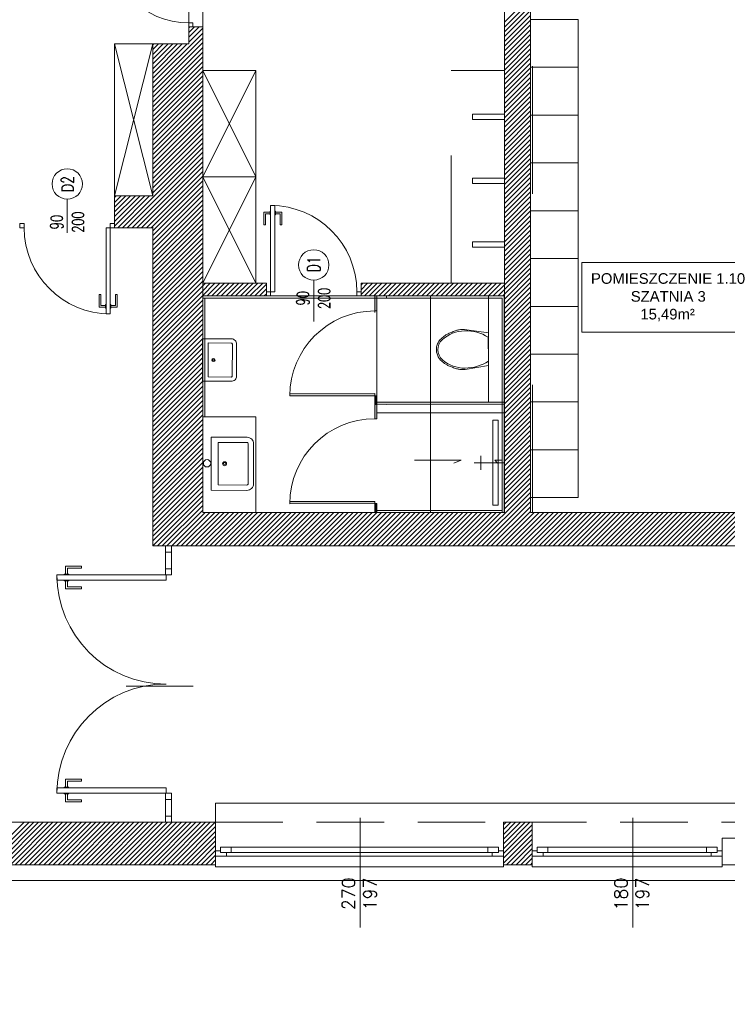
# Model space of a CAD drawing. Header units: millimetres. Extents: x -20020 to 55682, y 3351 to 17623.
# Tile 13 of 49: x -5001 to -4335, y 10979 to 11905. Entities that reach past the tile are written whole.
import ezdxf

# ---------------------------------------------------------------- set-up
doc = ezdxf.new("R2010")
doc.units = ezdxf.units.MM
doc.linetypes.add('ACAD_ISO03W100', pattern=[30, 12, -18])
doc.linetypes.add('HIDDEN', pattern=[9.525, 6.35, -3.175])
doc.layers.get('0').update_dxf_attribs({"color": 252, "lineweight": 9})
for name, color, linetype, lineweight in [('ARANŻACJA', 252, 'Continuous', 9), ('ETYKIETY POMIESZCZEŃ', 252, 'Continuous', 9), ('OKNA', 252, 'Continuous', 9), ('OPISY', 252, 'Continuous', 9), ('PODCIĄG', 252, 'HIDDEN', 9), ('RZUT DACHU', 252, 'Continuous', 9), ('srednia', 252, 'Continuous', 9), ('ŚCIANY KONSTRUKCYJNE', 252, 'Continuous', 9), ('ŚCIANY WYPEŁNIENIE', 252, 'Continuous', 9)]:
    doc.layers.add(name, color=color, linetype=linetype, lineweight=lineweight)
doc.styles.add('MED_ARIAL_Tabela', font='arial.ttf')
doc.styles.get("Standard").update_dxf_attribs({"font": 'romans.shx', "width": 0.7})

msp = doc.modelspace()

# ---------------------------------------------------------------- hatches: boundary and pattern name
at = {"layer": 'srednia'}
h = msp.add_hatch(color=256, dxfattribs=at)
h.dxf.hatch_style = 1
h.paths.add_polyline_path([(-4666.89, 11631.26), (-4664.88, 11631.25), (-4664.87, 11645.44), (-4666.88, 11645.44)])
h = msp.add_hatch(color=256, dxfattribs=at)
h.dxf.hatch_style = 1
h.paths.add_polyline_path([(-4666.84, 11551.34), (-4746.81, 11551.29), (-4746.81, 11553.32), (-4666.84, 11553.37)])
h = msp.add_hatch(color=256, dxfattribs=at)
h.dxf.hatch_style = 1
h.paths.add_polyline_path([(-4666.89, 11543.04), (-4664.88, 11543.04), (-4664.88, 11551.35), (-4666.89, 11551.35)])
h = msp.add_hatch(color=256, dxfattribs=at)
h.dxf.hatch_style = 1
h.paths.add_polyline_path([(-4666.89, 11529.76), (-4664.88, 11529.76), (-4664.87, 11543.44), (-4666.88, 11543.44)])
h = msp.add_hatch(color=256, dxfattribs=at)
h.dxf.hatch_style = 1
h.paths.add_polyline_path([(-4544.84, 11545.38), (-4544.84, 11543.37), (-4664.87, 11543.29), (-4664.87, 11545.3)])
h = msp.add_hatch(color=256, dxfattribs=at)
h.dxf.hatch_style = 1
h.paths.add_polyline_path([(-4666.84, 11449.85), (-4746.81, 11449.8), (-4746.81, 11451.82), (-4666.84, 11451.88)])
h = msp.add_hatch(color=256, dxfattribs=at)
h.dxf.hatch_style = 1
h.paths.add_polyline_path([(-4666.89, 11441.55), (-4664.88, 11441.55), (-4664.88, 11449.85), (-4666.89, 11449.85)])

# ---------------------------------------------------------------- linework, layer by layer
for p, q in [((-4956.29, 11736.43), (-4956.29, 11704.75)), ((-4765.33, 11724.03), (-4771.27, 11724.03)), ((-4771.27, 11724.03), (-4771.27, 11712.17)), ((-4765.33, 11722.55), (-4769.78, 11722.55)), ((-4769.78, 11722.55), (-4769.78, 11712.17)), ((-4764.84, 11725.02), (-4765.33, 11725.02)), ((-4765.33, 11725.02), (-4765.33, 11721.56)), ((-4760.88, 11725.02), (-4760.39, 11725.02)), ((-4760.39, 11725.02), (-4760.39, 11721.56)), ((-4760.39, 11724.03), (-4754.46, 11724.03)), ((-4760.39, 11722.55), (-4755.94, 11722.55)), ((-4755.94, 11722.55), (-4755.94, 11712.17)), ((-4754.46, 11724.03), (-4754.46, 11712.17)), ((-4764.84, 11721.56), (-4765.33, 11721.56)), ((-4760.88, 11721.56), (-4760.39, 11721.56)), ((-4769.78, 11712.17), (-4771.27, 11712.17)), ((-4755.94, 11712.17), (-4754.46, 11712.17)), ((-4724.29, 11622.44), (-4724.29, 11654.12)), ((-4924.65, 11646.7), (-4926.13, 11646.7)), ((-4926.13, 11634.84), (-4926.13, 11646.7)), ((-4924.65, 11636.32), (-4924.65, 11646.7)), ((-4910.81, 11646.7), (-4909.32, 11646.7)), ((-4910.81, 11636.32), (-4910.81, 11646.7)), ((-4909.32, 11634.84), (-4909.32, 11646.7)), ((-4920.2, 11634.84), (-4926.13, 11634.84)), ((-4920.2, 11636.32), (-4924.65, 11636.32)), ((-4919.71, 11637.31), (-4920.2, 11637.31)), ((-4920.2, 11633.85), (-4920.2, 11637.31)), ((-4919.71, 11633.85), (-4920.2, 11633.85)), ((-4915.75, 11637.31), (-4915.26, 11637.31)), ((-4915.75, 11633.85), (-4915.26, 11633.85)), ((-4915.26, 11633.85), (-4915.26, 11637.31)), ((-4915.26, 11636.32), (-4910.81, 11636.32)), ((-4915.26, 11634.84), (-4909.32, 11634.84)), ((-4863.79, 11410.05), (-4858.29, 11410.05)), ((-4863.79, 11404.28), (-4863.79, 11410.05)), ((-4858.29, 11410.05), (-4858.29, 11404.28)), ((-4858.29, 11404.28), (-4863.79, 11404.28)), ((-4958, 11383.48), (-4958, 11391)), ((-4958, 11391), (-4942.96, 11391)), ((-4956.12, 11383.48), (-4956.12, 11389.12)), ((-4956.12, 11389.12), (-4942.96, 11389.12)), ((-4942.96, 11389.12), (-4942.96, 11391)), ((-4966.08, 11377.84), (-4966.08, 11382.85)), ((-4966.08, 11382.85), (-4863.31, 11382.85)), ((-4959.25, 11382.85), (-4959.25, 11383.48)), ((-4959.25, 11383.48), (-4954.86, 11383.48)), ((-4954.86, 11382.85), (-4954.86, 11383.48)), ((-4863.79, 11388.62), (-4858.29, 11388.62)), ((-4863.79, 11382.85), (-4863.79, 11388.62)), ((-4858.29, 11382.85), (-4863.79, 11382.85)), ((-4863.31, 11382.85), (-4863.31, 11377.84)), ((-4858.29, 11388.62), (-4858.29, 11382.85)), ((-4863.31, 11377.84), (-4966.08, 11377.84)), ((-4959.25, 11377.83), (-4959.25, 11377.21)), ((-4959.25, 11377.21), (-4954.86, 11377.21)), ((-4958, 11377.21), (-4958, 11369.69)), ((-4956.12, 11377.21), (-4956.12, 11371.57)), ((-4956.12, 11371.57), (-4942.96, 11371.57)), ((-4954.86, 11377.83), (-4954.86, 11377.21)), ((-4942.96, 11371.57), (-4942.96, 11369.69)), ((-4958, 11369.69), (-4942.96, 11369.69)), ((-4837.74, 11278.05), (-4900.87, 11278.05)), ((-4958, 11182.88), (-4958, 11190.4)), ((-4958, 11190.4), (-4942.96, 11190.4)), ((-4956.12, 11182.88), (-4956.12, 11188.52)), ((-4956.12, 11188.52), (-4942.96, 11188.52)), ((-4942.96, 11188.52), (-4942.96, 11190.4)), ((-4863.31, 11182.25), (-4966.08, 11182.25)), ((-4966.08, 11182.25), (-4966.08, 11177.24)), ((-4966.08, 11177.24), (-4863.31, 11177.24)), ((-4959.25, 11182.26), (-4959.25, 11182.88)), ((-4959.25, 11182.88), (-4954.86, 11182.88)), ((-4959.25, 11177.24), (-4959.25, 11176.61)), ((-4959.25, 11176.61), (-4954.86, 11176.61)), ((-4958, 11176.61), (-4958, 11169.09)), ((-4956.12, 11176.61), (-4956.12, 11170.97)), ((-4863.79, 11177.24), (-4858.29, 11177.24)), ((-4863.79, 11171.47), (-4863.79, 11177.24)), ((-4863.31, 11177.24), (-4863.31, 11182.25)), ((-4858.29, 11177.24), (-4858.29, 11171.47)), ((-4958, 11169.09), (-4942.96, 11169.09)), ((-4956.12, 11170.97), (-4942.96, 11170.97)), ((-4942.96, 11170.97), (-4942.96, 11169.09)), ((-4858.29, 11171.47), (-4863.79, 11171.47)), ((-4863.79, 11155.81), (-4858.29, 11155.81)), ((-4863.79, 11150.05), (-4863.79, 11155.81)), ((-4858.29, 11150.05), (-4863.79, 11150.05)), ((-4858.29, 11155.81), (-4858.29, 11150.05))]:
    msp.add_line(p, q)
for points in [[(-4841.79, 11898.55), (-4838.02, 11898.55), (-4838.02, 11902.32), (-4841.79, 11902.32)], [(-4764.84, 11649.32), (-4760.88, 11649.32), (-4760.88, 11730.41), (-4764.84, 11730.41)], [(-5000.79, 11709.55), (-5000.79, 11713.5), (-4996.84, 11713.5), (-4996.84, 11709.55)], [(-4911.79, 11709.55), (-4911.79, 11713.5), (-4915.75, 11713.5), (-4915.75, 11709.55)], [(-4915.75, 11709.55), (-4919.71, 11709.55), (-4919.71, 11628.46), (-4915.75, 11628.46)], [(-4768.79, 11649.32), (-4768.79, 11645.37), (-4764.84, 11645.37), (-4764.84, 11649.32)], [(-4679.79, 11649.32), (-4679.79, 11645.37), (-4683.75, 11645.37), (-4683.75, 11649.32)], [(-4559.71, 11584.07), (-4560.04, 11606.49)]]:
    msp.add_lwpolyline(points, close=True)
for points in [[(-4559.88, 11610.73), (-4582.38, 11613.9, 0.030758), (-4587.35, 11613.53, 0.049555), (-4590.36, 11612.8, 0.011983), (-4594.13, 11611.38, 0.011983), (-4597.83, 11609.78, 0.049552), (-4600.5, 11608.21, 0.030757), (-4604.34, 11605.04, 0.035278), (-4605.99, 11603.3, 0.055317), (-4606.83, 11602.02, 0.015269), (-4607.66, 11600.25, 0.015268), (-4608.38, 11598.44, 0.055313), (-4608.74, 11596.95, 0.035277), (-4608.88, 11594.56, 0.035277), (-4608.67, 11592.17, 0.055313), (-4608.27, 11590.7, 0.015268), (-4607.5, 11588.9, 0.015269), (-4606.61, 11587.16, 0.055317), (-4605.74, 11585.9, 0.035278), (-4604.04, 11584.22, 0.030757), (-4600.1, 11581.16, 0.049552), (-4597.39, 11579.67, 0.011983), (-4593.64, 11578.18, 0.011983), (-4589.83, 11576.87, 0.049555), (-4586.8, 11576.24, 0.030758), (-4581.82, 11576)], [(-4582.35, 11612.48, -0.148054), (-4560.04, 11606.49, 0.148054), (-4582.35, 11612.48, 0.186661), (-4603.38, 11603.99, 0.215016), (-4607.46, 11594.58, 0.215016), (-4603.1, 11585.29, -0.215016), (-4607.46, 11594.58, 0.215016), (-4603.1, 11585.29, 0.186661), (-4581.83, 11577.42, 0.148054), (-4559.71, 11584.07, -0.148054), (-4581.83, 11577.42)], [(-4557.57, 11605.89, 0.272823), (-4557.57, 11605.89, 0.272823), (-4557.57, 11605.89, 0.124305), (-4557.57, 11605.89)]]:
    msp.add_lwpolyline(points, format="xyb")
msp.add_lwpolyline([(-4581.82, 11576), (-4559.86, 11579.76)])
for centre, radius in [((-4818.71, 11585.05), 1.5), ((-4818.71, 11585.05), 0.9), ((-4808.14, 11487.4), 1.88), ((-4808.14, 11487.4), 1.12)]:
    msp.add_circle(centre, radius)
at = {"linetype": 'Continuous', "ltscale": 50}
for centre, radius, start, end in [((-4841.79, 11979.77), 77.47, 180, 270), ((-4764.84, 11649.32), 81.11, 0, 90), ((-4915.75, 11709.55), 81.11, 180, 270), ((-4863.31, 11382.85), 102.8, 180, 270), ((-4863.31, 11177.24), 102.8, 90, 180)]:
    msp.add_arc(centre, radius, start, end, dxfattribs=at)
at = {"layer": 'ARANŻACJA'}
for p, q in [((-4574.79, 11811.3), (-4574.79, 11816.3)), ((-4574.79, 11816.3), (-4544.79, 11816.3)), ((-4544.79, 11811.3), (-4574.79, 11811.3)), ((-4574.79, 11751.3), (-4574.79, 11756.3)), ((-4574.79, 11756.3), (-4544.79, 11756.3)), ((-4544.79, 11751.3), (-4574.79, 11751.3)), ((-4574.79, 11691.3), (-4574.79, 11696.3)), ((-4574.79, 11696.3), (-4544.79, 11696.3)), ((-4544.79, 11691.3), (-4574.79, 11691.3)), ((-4828.79, 11643.37), (-4546.8, 11643.37)), ((-4679.79, 11645.37), (-4544.79, 11645.37)), ((-4614.35, 11441.37), (-4614.35, 11645.37)), ((-4546.8, 11643.37), (-4546.91, 11441.37)), ((-4546.79, 11645.37), (-4546.79, 11645.37)), ((-4544.91, 11551.36), (-4544.91, 11645.37)), ((-4544.79, 11645.37), (-4544.91, 11441.37)), ((-4544.91, 11643.37), (-4544.79, 11643.37)), ((-4666.89, 11629.74), (-4666.89, 11631.76)), ((-4746.81, 11451.82), (-4666.84, 11451.88)), ((-4746.81, 11449.8), (-4746.81, 11451.82)), ((-4666.84, 11449.85), (-4746.81, 11449.8)), ((-4666.84, 11451.88), (-4666.84, 11449.85))]:
    msp.add_line(p, q, dxfattribs=at)
at = {"layer": 'ARANŻACJA', "linetype": 'ACAD_ISO03W100', "ltscale": 10}
for points in [[(-4520.29, 11441.55), (-4518.29, 11441.55), (-4518.29, 12007.55)], [(-4544.79, 11657.37), (-4594.79, 11657.37), (-4594.79, 11857.37), (-4544.79, 11857.37)]]:
    msp.add_lwpolyline(points, dxfattribs=at)
at = {"layer": 'ARANŻACJA', "ltscale": 10}
for points in [[(-4475.29, 11860.55), (-4475.29, 11905.55), (-4520.29, 11905.55), (-4520.29, 11860.55)], [(-4778.79, 11757.37), (-4778.79, 11857.37), (-4828.79, 11857.37), (-4828.79, 11757.37)], [(-4475.29, 11815.55), (-4475.29, 11860.55), (-4520.29, 11860.55), (-4520.29, 11815.55)], [(-4475.29, 11770.55), (-4475.29, 11815.55), (-4520.29, 11815.55), (-4520.29, 11770.55)], [(-4475.29, 11725.55), (-4475.29, 11770.55), (-4520.29, 11770.55), (-4520.29, 11725.55)], [(-4778.79, 11657.37), (-4778.79, 11757.37), (-4828.79, 11757.37), (-4828.79, 11657.37)], [(-4475.29, 11680.55), (-4475.29, 11725.55), (-4520.29, 11725.55), (-4520.29, 11680.55)], [(-4475.29, 11635.55), (-4475.29, 11680.55), (-4520.29, 11680.55), (-4520.29, 11635.55)], [(-4475.29, 11590.55), (-4475.29, 11635.55), (-4520.29, 11635.55), (-4520.29, 11590.55)], [(-4475.29, 11545.55), (-4475.29, 11590.55), (-4520.29, 11590.55), (-4520.29, 11545.55)], [(-4666.84, 11551.34), (-4746.81, 11551.29), (-4746.81, 11553.32), (-4666.84, 11553.37)], [(-4475.29, 11500.55), (-4475.29, 11545.55), (-4520.29, 11545.55), (-4520.29, 11500.55)], [(-4550.62, 11528.38), (-4555.62, 11528.38), (-4555.62, 11448.37), (-4550.62, 11448.37)], [(-4475.29, 11455.55), (-4475.29, 11500.55), (-4520.29, 11500.55), (-4520.29, 11455.55)]]:
    msp.add_lwpolyline(points, close=True, dxfattribs=at)
for points in [[(-4911.79, 11739.55), (-4911.79, 11882.55), (-4875.79, 11882.55)], [(-4911.79, 11882.55), (-4875.79, 11739.55)], [(-4911.79, 11739.55), (-4875.79, 11882.55)], [(-4828.79, 11757.37), (-4778.79, 11857.37)], [(-4778.79, 11757.37), (-4828.79, 11857.37)], [(-4828.79, 11657.37), (-4778.79, 11757.37)], [(-4778.79, 11657.37), (-4828.79, 11757.37)], [(-4544.91, 11551.36), (-4544.79, 11645.37)], [(-4828.79, 11441.55), (-4778.79, 11441.55), (-4778.79, 11531.55), (-4828.79, 11531.55)], [(-4567.13, 11495), (-4567.13, 11481.75)], [(-4629.58, 11490.76), (-4585.5, 11490.76), (-4592.52, 11488.08)], [(-4544.85, 11488.37), (-4573.28, 11488.37)], [(-4546.77, 11490.76), (-4553.93, 11490.76), (-4551.27, 11487.82)], [(-4816.79, 11123.05), (-4816.79, 11168.05), (-3347.79, 11168.05), (-3347.79, 11150.05)]]:
    msp.add_lwpolyline(points, dxfattribs=at)
for points in [[(-4828.88, 11605.06), (-4828.93, 11565.06), (-4801.93, 11565.03, 0.414214), (-4796.93, 11570.02), (-4796.89, 11600.02, 0.414214), (-4801.88, 11605.03)], [(-4823.61, 11601.06), (-4823.66, 11569.06), (-4801.93, 11569.03, 0.414214), (-4800.93, 11570.03), (-4800.89, 11600.03, 0.414214), (-4801.88, 11601.03)], [(-4820.86, 11512.42), (-4820.92, 11462.42), (-4787.17, 11462.37, 0.414214), (-4780.91, 11468.62), (-4780.86, 11506.12, 0.414214), (-4787.11, 11512.37)], [(-4814.27, 11507.41), (-4814.33, 11467.41), (-4787.17, 11467.37, 0.414214), (-4785.91, 11468.62), (-4785.86, 11506.12, 0.414214), (-4787.11, 11507.37)]]:
    msp.add_lwpolyline(points, format="xyb", close=True, dxfattribs=at)
at = {"layer": 'ARANŻACJA'}
msp.add_circle((-4824.73, 11487.83), 3.44, dxfattribs=at)
at = {"layer": 'ETYKIETY POMIESZCZEŃ'}
for p, q in [((-4471.86, 11676.97), (-4471.86, 11611.2)), ((-4309.31, 11676.97), (-4471.86, 11676.97)), ((-4471.86, 11611.2), (-4309.31, 11611.2))]:
    msp.add_line(p, q, dxfattribs=at)
at = {"layer": 'OKNA'}
for p, q in [((-4863.79, 11382.85), (-4863.79, 11410.05)), ((-4863.79, 11410.05), (-4858.29, 11410.05)), ((-4858.29, 11410.05), (-4858.29, 11382.85)), ((-4863.79, 11280.04), (-4863.79, 11280.05)), ((-4863.79, 11150.05), (-4863.79, 11175.24)), ((-4858.29, 11175.24), (-4858.29, 11150.05)), ((-4858.29, 11150.05), (-4863.79, 11150.05)), ((-4680.46, 11051.04), (-4680.46, 11154.21)), ((-4424.08, 11051.04), (-4424.08, 11154.21)), ((-4812.11, 11123.05), (-4816.79, 11123.05)), ((-4816.79, 11123.05), (-4816.79, 11117.96)), ((-4802.03, 11126.6), (-4812.11, 11126.6)), ((-4812.11, 11126.6), (-4812.11, 11121.52)), ((-4812.11, 11121.52), (-4802.03, 11121.52)), ((-4806.37, 11117.96), (-4806.37, 11121.52)), ((-4560.56, 11126.6), (-4802.03, 11126.6)), ((-4802.03, 11121.52), (-4802.03, 11126.6)), ((-4560.56, 11121.52), (-4802.03, 11121.52)), ((-4560.56, 11121.52), (-4560.56, 11126.6)), ((-4560.56, 11126.6), (-4550.48, 11126.6)), ((-4550.48, 11121.52), (-4560.56, 11121.52)), ((-4556.22, 11117.96), (-4556.22, 11121.52)), ((-4550.48, 11126.6), (-4550.48, 11121.52)), ((-4550.48, 11123.05), (-4545.79, 11123.05)), ((-4545.79, 11123.05), (-4545.79, 11117.96)), ((-4514.11, 11123.05), (-4518.79, 11123.05)), ((-4518.79, 11123.05), (-4518.79, 11117.96)), ((-4504.03, 11126.6), (-4514.11, 11126.6)), ((-4514.11, 11126.6), (-4514.11, 11121.52)), ((-4514.11, 11121.52), (-4504.03, 11121.52)), ((-4508.37, 11117.96), (-4508.37, 11121.52)), ((-4344.48, 11126.6), (-4504.03, 11126.6)), ((-4504.03, 11121.52), (-4504.03, 11126.6)), ((-4344.48, 11121.52), (-4504.03, 11121.52)), ((-4354.56, 11121.52), (-4354.56, 11126.6)), ((-4354.56, 11126.6), (-4344.48, 11126.6)), ((-4344.48, 11121.52), (-4354.56, 11121.52)), ((-4350.22, 11117.96), (-4350.22, 11121.52)), ((-4344.48, 11126.6), (-4344.48, 11121.52)), ((-4344.48, 11123.05), (-4339.79, 11123.05)), ((-4339.79, 11123.05), (-4339.79, 11117.96)), ((-4816.79, 11117.96), (-4806.37, 11117.96)), ((-4556.22, 11117.96), (-4806.37, 11117.96)), ((-4545.79, 11117.96), (-4556.22, 11117.96)), ((-4518.79, 11117.96), (-4508.37, 11117.96)), ((-4339.79, 11117.96), (-4508.37, 11117.96)), ((-4339.79, 11117.96), (-4350.22, 11117.96))]:
    msp.add_line(p, q, dxfattribs=at)
at = {"layer": 'OPISY'}
msp.add_line((-4724.29, 11660.21), (-4724.29, 11621.35), dxfattribs=at)
for centre in [(-4956.29, 11750.74), (-4724.3, 11674.52)]:
    msp.add_circle(centre, 14.32, dxfattribs=at)
at = {"layer": 'PODCIĄG', "ltscale": 10}
for p, q in [((-4841.79, 11898.55), (-4841.79, 11983.55)), ((-4828.79, 11898.55), (-4828.79, 11983.55)), ((-4816.79, 11150.05), (-3051.79, 11150.05))]:
    msp.add_line(p, q, dxfattribs=at)
at = {"layer": 'RZUT DACHU'}
msp.add_lwpolyline([(-4885.12, 12055.55), (-5505.29, 12055.55), (-5505.29, 12000.55), (-5505.29, 12000.55), (-5505.29, 11110.05), (-5505.29, 11095.05), (-1120.25, 11095.05)], dxfattribs=at)
at = {"layer": 'srednia'}
for p, q in [((-4828.79, 11657.37), (-4806.68, 11657.37)), ((-4768.79, 11645.37), (-4768.79, 11657.37)), ((-4679.79, 11657.37), (-4544.79, 11657.37)), ((-4679.79, 11645.37), (-4679.79, 11657.37)), ((-4828.79, 11645.37), (-4806.68, 11645.37)), ((-4806.79, 11645.37), (-4544.79, 11645.37)), ((-4626.72, 11645.37), (-4702.68, 11645.37)), ((-4666.88, 11645.44), (-4666.89, 11631.76)), ((-4664.94, 11543.44), (-4664.87, 11645.44)), ((-4664.88, 11631.76), (-4664.87, 11645.44)), ((-4655.84, 11645.44), (-4657.85, 11645.44)), ((-4655.84, 11645.44), (-4544.84, 11645.37)), ((-4544.79, 11645.37), (-4655.84, 11645.44)), ((-4655.84, 11645.44), (-4655.84, 11643.43)), ((-4559.91, 11645.19), (-4559.84, 11545.37)), ((-4544.84, 11645.37), (-4544.91, 11543.37)), ((-4544.8, 11643.36), (-4544.79, 11645.37)), ((-4666.89, 11631.26), (-4664.88, 11631.25)), ((-4666.88, 11543.44), (-4666.89, 11529.76)), ((-4664.87, 11543.44), (-4666.88, 11543.44)), ((-4664.88, 11529.76), (-4664.87, 11543.44)), ((-4664.87, 11545.3), (-4544.8, 11545.38)), ((-4664.87, 11543.29), (-4664.87, 11545.3)), ((-4544.79, 11543.37), (-4664.87, 11543.29)), ((-4544.91, 11543.37), (-4655.91, 11543.29)), ((-4544.8, 11545.38), (-4544.79, 11543.37)), ((-4666.89, 11529.76), (-4664.88, 11529.76)), ((-4626.91, 11441.37), (-4544.91, 11441.37)), ((-4816.79, 11110.05), (-4816.79, 11108.05)), ((-4816.79, 11108.05), (-4545.79, 11108.05)), ((-4545.79, 11108.05), (-4545.79, 11110.05)), ((-4518.79, 11110.05), (-4518.79, 11108.05)), ((-4518.79, 11108.05), (-4339.79, 11108.05)), ((-4339.79, 11108.05), (-4339.79, 11110.05))]:
    msp.add_line(p, q, dxfattribs=at)
for points in [[(-4863.79, 11410.05), (-4875.79, 11410.05), (-4875.79, 11710.05)], [(-4768.79, 11657.37), (-4828.79, 11657.37)], [(-4828.79, 11531.55), (-4826.79, 11531.55), (-4826.79, 11643.37)], [(-4544.91, 11545.38), (-4544.91, 11535.38), (-4664.88, 11535.38), (-4664.88, 11543.29)], [(-4664.88, 11441.55), (-4544.91, 11441.37), (-4544.79, 11543.37)], [(-4664.87, 11443.55), (-4546.9, 11443.37), (-4546.79, 11543.37)], [(-4863.79, 11150.05), (-5266.79, 11150.05), (-5266.79, 11422.05), (-5027.79, 11422.05), (-5027.79, 11450.05), (-5464.79, 11450.05)], [(-4245.79, 10978.65), (-4245.79, 11110.05), (-4339.79, 11110.05)]]:
    msp.add_lwpolyline(points, dxfattribs=at)
for points in [[(-4666.89, 11543.04), (-4664.88, 11543.04), (-4664.88, 11551.35), (-4666.89, 11551.35)], [(-4666.89, 11441.55), (-4664.88, 11441.55), (-4664.88, 11449.85), (-4666.89, 11449.85)]]:
    msp.add_lwpolyline(points, close=True, dxfattribs=at)
at = {"layer": 'srednia', "linetype": 'Continuous'}
for centre in [(-4666.84, 11551.26), (-4666.84, 11449.76)]:
    msp.add_arc(centre, 80, 90.03811, 180.03811, dxfattribs=at)
at = {"layer": 'ŚCIANY KONSTRUKCYJNE'}
for p, q in [((-4544.79, 12010.55), (-4544.79, 11441.55)), ((-4520.29, 12007.55), (-4520.29, 11441.55)), ((-4828.79, 11898.55), (-4841.79, 11898.55)), ((-4841.79, 11898.55), (-4841.79, 11882.55)), ((-4828.79, 11441.55), (-4828.79, 11898.55)), ((-4841.79, 11882.55), (-4875.79, 11882.55)), ((-4875.79, 11882.55), (-4875.79, 11739.55)), ((-4875.79, 11739.55), (-4911.79, 11739.55)), ((-4911.79, 11739.55), (-4911.79, 11709.55)), ((-4875.79, 11739.55), (-4911.79, 11739.55)), ((-4875.79, 11709.55), (-4911.79, 11709.55)), ((-4875.79, 11410.05), (-4875.79, 11709.55)), ((-4544.79, 11441.55), (-4828.79, 11441.55)), ((-4520.29, 11441.55), (-4257.29, 11441.55)), ((-4850.79, 11410.05), (-4875.79, 11410.05)), ((-4212.79, 11410.05), (-4866.79, 11410.05)), ((-5488.79, 11150.05), (-4816.79, 11150.05)), ((-4816.79, 11150.05), (-4866.79, 11150.05)), ((-4816.79, 11110.05), (-4816.79, 11150.05)), ((-4816.79, 11150.05), (-4816.79, 11110.05)), ((-4518.79, 11150.05), (-4545.79, 11150.05)), ((-4545.79, 11150.05), (-4545.79, 11110.05)), ((-4518.79, 11110.05), (-4518.79, 11150.05)), ((-4518.79, 11150.05), (-4518.79, 11110.05)), ((-4245.79, 11135.05), (-4339.79, 11135.05)), ((-4339.79, 11135.05), (-4339.79, 11110.05)), ((-4816.79, 11110.05), (-5488.79, 11110.05)), ((-4866.79, 11110.05), (-4816.79, 11110.05)), ((-4545.79, 11110.05), (-4518.79, 11110.05)), ((-4339.79, 11110.05), (-4245.79, 11110.05))]:
    msp.add_line(p, q, dxfattribs=at)
at = {"layer": 'ŚCIANY WYPEŁNIENIE', "linetype": 'Continuous'}
for p, q in [((-4544.79, 11902.87), (-4520.29, 11927.37)), ((-4544.79, 11898.38), (-4520.29, 11922.88)), ((-4544.79, 11893.89), (-4520.29, 11918.39)), ((-4544.79, 11889.4), (-4520.29, 11913.9)), ((-4544.79, 11884.91), (-4520.29, 11909.41)), ((-4544.79, 11880.42), (-4520.29, 11904.92)), ((-4544.79, 11875.93), (-4520.29, 11900.43)), ((-4875.79, 11845.77), (-4828.79, 11892.77)), ((-4841.79, 11897.73), (-4840.98, 11898.55)), ((-4841.79, 11893.24), (-4836.49, 11898.55)), ((-4841.79, 11888.75), (-4832, 11898.55)), ((-4841.79, 11884.26), (-4828.79, 11897.26)), ((-4544.79, 11871.44), (-4520.29, 11895.94)), ((-4544.79, 11866.95), (-4520.29, 11891.45)), ((-4875.79, 11841.28), (-4828.79, 11888.28)), ((-4875.79, 11836.79), (-4828.79, 11883.79)), ((-4875.79, 11881.69), (-4874.94, 11882.55)), ((-4875.79, 11877.2), (-4870.45, 11882.55)), ((-4875.79, 11872.71), (-4865.96, 11882.55)), ((-4875.79, 11868.22), (-4861.47, 11882.55)), ((-4875.79, 11863.73), (-4856.98, 11882.55)), ((-4875.79, 11859.24), (-4852.49, 11882.55)), ((-4875.79, 11854.75), (-4848, 11882.55)), ((-4875.79, 11850.26), (-4843.51, 11882.55)), ((-4544.79, 11862.46), (-4520.29, 11886.96)), ((-4544.79, 11857.97), (-4520.29, 11882.47)), ((-4875.79, 11832.3), (-4828.79, 11879.3)), ((-4875.79, 11827.81), (-4828.79, 11874.81)), ((-4544.79, 11853.48), (-4520.29, 11877.98)), ((-4544.79, 11848.99), (-4520.29, 11873.49)), ((-4875.79, 11823.32), (-4828.79, 11870.32)), ((-4875.79, 11818.83), (-4828.79, 11865.83)), ((-4544.79, 11844.5), (-4520.29, 11869)), ((-4544.79, 11840.01), (-4520.29, 11864.51)), ((-4875.79, 11814.34), (-4828.79, 11861.34)), ((-4875.79, 11809.85), (-4828.79, 11856.85)), ((-4875.79, 11805.36), (-4828.79, 11852.36)), ((-4544.79, 11835.52), (-4520.29, 11860.02)), ((-4544.79, 11831.03), (-4520.29, 11855.53)), ((-4875.79, 11800.87), (-4828.79, 11847.87)), ((-4875.79, 11796.38), (-4828.79, 11843.38)), ((-4544.79, 11826.54), (-4520.29, 11851.04)), ((-4544.79, 11822.05), (-4520.29, 11846.55)), ((-4875.79, 11791.89), (-4828.79, 11838.89)), ((-4875.79, 11787.4), (-4828.79, 11834.4)), ((-4544.79, 11817.56), (-4520.29, 11842.06)), ((-4544.79, 11813.07), (-4520.29, 11837.57)), ((-4875.79, 11782.91), (-4828.79, 11829.91)), ((-4875.79, 11778.42), (-4828.79, 11825.42)), ((-4544.79, 11808.58), (-4520.29, 11833.08)), ((-4544.79, 11804.09), (-4520.29, 11828.59)), ((-4875.79, 11773.93), (-4828.79, 11820.93)), ((-4875.79, 11769.43), (-4828.79, 11816.43)), ((-4544.79, 11799.6), (-4520.29, 11824.1)), ((-4544.79, 11795.11), (-4520.29, 11819.61)), ((-4875.79, 11764.94), (-4828.79, 11811.94)), ((-4875.79, 11760.45), (-4828.79, 11807.45)), ((-4544.79, 11790.62), (-4520.29, 11815.12)), ((-4544.79, 11786.13), (-4520.29, 11810.63)), ((-4544.79, 11781.64), (-4520.29, 11806.14)), ((-4875.79, 11755.96), (-4828.79, 11802.96)), ((-4875.79, 11751.47), (-4828.79, 11798.47)), ((-4544.79, 11777.15), (-4520.29, 11801.65)), ((-4544.79, 11772.66), (-4520.29, 11797.16)), ((-4875.79, 11746.98), (-4828.79, 11793.98)), ((-4875.79, 11742.49), (-4828.79, 11789.49)), ((-4544.79, 11768.17), (-4520.29, 11792.67)), ((-4544.79, 11763.68), (-4520.29, 11788.18)), ((-4904.25, 11709.55), (-4828.79, 11785)), ((-4899.76, 11709.55), (-4828.79, 11780.51)), ((-4544.79, 11759.19), (-4520.29, 11783.69)), ((-4544.79, 11754.7), (-4520.29, 11779.2)), ((-4895.27, 11709.55), (-4828.79, 11776.02)), ((-4890.78, 11709.55), (-4828.79, 11771.53)), ((-4544.79, 11750.21), (-4520.29, 11774.71)), ((-4544.79, 11745.71), (-4520.29, 11770.21)), ((-4886.29, 11709.55), (-4828.79, 11767.04)), ((-4881.8, 11709.55), (-4828.79, 11762.55)), ((-4544.79, 11741.22), (-4520.29, 11765.72)), ((-4544.79, 11736.73), (-4520.29, 11761.23)), ((-4877.31, 11709.55), (-4828.79, 11758.06)), ((-4875.79, 11706.57), (-4828.79, 11753.57)), ((-4544.79, 11732.24), (-4520.29, 11756.74)), ((-4544.79, 11727.75), (-4520.29, 11752.25)), ((-4875.79, 11702.08), (-4828.79, 11749.08)), ((-4875.79, 11697.59), (-4828.79, 11744.59)), ((-4544.79, 11723.26), (-4520.29, 11747.76)), ((-4544.79, 11718.77), (-4520.29, 11743.27)), ((-4911.79, 11737.93), (-4910.17, 11739.55)), ((-4911.79, 11733.43), (-4905.68, 11739.55)), ((-4911.79, 11728.94), (-4901.19, 11739.55)), ((-4911.79, 11724.45), (-4896.7, 11739.55)), ((-4911.79, 11719.96), (-4892.21, 11739.55)), ((-4911.79, 11715.47), (-4887.72, 11739.55)), ((-4911.79, 11710.98), (-4883.23, 11739.55)), ((-4908.74, 11709.55), (-4878.74, 11739.55)), ((-4875.79, 11693.1), (-4828.79, 11740.1)), ((-4875.79, 11688.61), (-4828.79, 11735.61)), ((-4544.79, 11714.28), (-4520.29, 11738.78)), ((-4544.79, 11709.79), (-4520.29, 11734.29)), ((-4875.79, 11684.12), (-4828.79, 11731.12)), ((-4875.79, 11679.63), (-4828.79, 11726.63)), ((-4544.79, 11705.3), (-4520.29, 11729.8)), ((-4544.79, 11700.81), (-4520.29, 11725.31)), ((-4875.79, 11675.14), (-4828.79, 11722.14)), ((-4875.79, 11670.65), (-4828.79, 11717.65)), ((-4544.79, 11696.32), (-4520.29, 11720.82)), ((-4544.79, 11691.83), (-4520.29, 11716.33)), ((-4875.79, 11666.16), (-4828.79, 11713.16)), ((-4875.79, 11661.67), (-4828.79, 11708.67)), ((-4875.79, 11657.18), (-4828.79, 11704.18)), ((-4544.79, 11687.34), (-4520.29, 11711.84)), ((-4544.79, 11682.85), (-4520.29, 11707.35)), ((-4875.79, 11652.69), (-4828.79, 11699.69)), ((-4875.79, 11648.2), (-4828.79, 11695.2)), ((-4544.79, 11678.36), (-4520.29, 11702.86)), ((-4544.79, 11673.87), (-4520.29, 11698.37)), ((-4875.79, 11643.71), (-4828.79, 11690.71)), ((-4875.79, 11639.22), (-4828.79, 11686.22)), ((-4544.79, 11669.38), (-4520.29, 11693.88)), ((-4544.79, 11664.89), (-4520.29, 11689.39)), ((-4875.79, 11634.73), (-4828.79, 11681.73)), ((-4875.79, 11630.24), (-4828.79, 11677.24)), ((-4544.79, 11660.4), (-4520.29, 11684.9)), ((-4544.79, 11655.91), (-4520.29, 11680.41)), ((-4875.79, 11625.75), (-4828.79, 11672.75)), ((-4875.79, 11621.26), (-4828.79, 11668.26)), ((-4544.79, 11651.42), (-4520.29, 11675.92)), ((-4544.79, 11646.93), (-4520.29, 11671.43)), ((-4544.79, 11642.44), (-4520.29, 11666.94)), ((-4875.79, 11616.77), (-4828.79, 11663.77)), ((-4875.79, 11612.28), (-4828.79, 11659.28)), ((-4544.79, 11637.95), (-4520.29, 11662.45)), ((-4544.79, 11633.46), (-4520.29, 11657.96)), ((-4875.79, 11607.79), (-4828.79, 11654.79)), ((-4875.79, 11603.3), (-4828.79, 11650.3)), ((-4828.79, 11654.79), (-4826.22, 11657.37)), ((-4828.79, 11650.3), (-4821.73, 11657.37)), ((-4828.79, 11645.81), (-4817.24, 11657.37)), ((-4824.75, 11645.37), (-4812.75, 11657.37)), ((-4820.26, 11645.37), (-4808.26, 11657.37)), ((-4815.77, 11645.37), (-4803.77, 11657.37)), ((-4811.28, 11645.37), (-4799.28, 11657.37)), ((-4806.79, 11645.37), (-4794.79, 11657.37)), ((-4802.3, 11645.37), (-4790.3, 11657.37)), ((-4797.81, 11645.37), (-4785.81, 11657.37)), ((-4793.32, 11645.37), (-4781.32, 11657.37)), ((-4788.83, 11645.37), (-4776.83, 11657.37)), ((-4784.34, 11645.37), (-4772.34, 11657.37)), ((-4779.85, 11645.37), (-4768.79, 11656.42)), ((-4775.36, 11645.37), (-4768.79, 11651.93)), ((-4679.79, 11655.62), (-4678.04, 11657.37)), ((-4679.79, 11651.13), (-4673.55, 11657.37)), ((-4679.79, 11646.64), (-4669.06, 11657.37)), ((-4676.57, 11645.37), (-4664.57, 11657.37)), ((-4672.08, 11645.37), (-4660.08, 11657.37)), ((-4667.59, 11645.37), (-4655.59, 11657.37)), ((-4663.1, 11645.37), (-4651.1, 11657.37)), ((-4658.61, 11645.37), (-4646.61, 11657.37)), ((-4654.05, 11645.44), (-4642.12, 11657.37)), ((-4649.56, 11645.44), (-4637.63, 11657.37)), ((-4645.08, 11645.43), (-4633.14, 11657.37)), ((-4640.59, 11645.43), (-4628.65, 11657.37)), ((-4636.1, 11645.43), (-4624.16, 11657.37)), ((-4631.61, 11645.43), (-4619.67, 11657.37)), ((-4627.13, 11645.42), (-4615.18, 11657.37)), ((-4622.64, 11645.42), (-4610.69, 11657.37)), ((-4618.15, 11645.42), (-4606.2, 11657.37)), ((-4613.67, 11645.41), (-4601.71, 11657.37)), ((-4609.18, 11645.41), (-4597.22, 11657.37)), ((-4604.69, 11645.41), (-4592.73, 11657.37)), ((-4600.2, 11645.4), (-4588.24, 11657.37)), ((-4595.72, 11645.4), (-4583.75, 11657.37)), ((-4591.23, 11645.4), (-4579.26, 11657.37)), ((-4586.74, 11645.4), (-4574.77, 11657.37)), ((-4582.26, 11645.39), (-4570.28, 11657.37)), ((-4577.77, 11645.39), (-4565.79, 11657.37)), ((-4573.28, 11645.39), (-4561.3, 11657.37)), ((-4568.79, 11645.38), (-4556.81, 11657.37)), ((-4564.31, 11645.38), (-4552.32, 11657.37)), ((-4559.82, 11645.38), (-4547.83, 11657.37)), ((-4555.33, 11645.37), (-4544.79, 11655.91)), ((-4550.85, 11645.37), (-4544.79, 11651.42)), ((-4544.79, 11628.97), (-4520.29, 11653.47)), ((-4544.79, 11624.48), (-4520.29, 11648.98)), ((-4875.79, 11598.81), (-4828.79, 11645.81)), ((-4875.79, 11594.32), (-4828.79, 11641.32)), ((-4770.87, 11645.37), (-4768.79, 11647.44)), ((-4546.36, 11645.37), (-4544.79, 11646.93)), ((-4544.79, 11619.99), (-4520.29, 11644.49)), ((-4544.79, 11615.5), (-4520.29, 11640)), ((-4875.79, 11589.83), (-4828.79, 11636.83)), ((-4875.79, 11585.34), (-4828.79, 11632.34)), ((-4544.79, 11611.01), (-4520.29, 11635.51)), ((-4544.79, 11606.52), (-4520.29, 11631.02)), ((-4875.79, 11580.85), (-4828.79, 11627.85)), ((-4875.79, 11576.36), (-4828.79, 11623.36)), ((-4544.79, 11602.03), (-4520.29, 11626.53)), ((-4544.79, 11597.54), (-4520.29, 11622.04)), ((-4875.79, 11571.87), (-4828.79, 11618.87)), ((-4875.79, 11567.38), (-4828.79, 11614.38)), ((-4544.79, 11593.05), (-4520.29, 11617.55)), ((-4544.79, 11588.56), (-4520.29, 11613.06)), ((-4875.79, 11562.89), (-4828.79, 11609.89)), ((-4875.79, 11558.4), (-4828.79, 11605.4)), ((-4544.79, 11584.07), (-4520.29, 11608.57)), ((-4544.79, 11579.58), (-4520.29, 11604.08)), ((-4875.79, 11553.91), (-4828.79, 11600.91)), ((-4875.79, 11549.42), (-4828.79, 11596.42)), ((-4544.79, 11575.09), (-4520.29, 11599.59)), ((-4544.79, 11570.6), (-4520.29, 11595.1)), ((-4875.79, 11544.93), (-4828.79, 11591.93)), ((-4875.79, 11540.44), (-4828.79, 11587.44)), ((-4544.79, 11566.11), (-4520.29, 11590.61)), ((-4544.79, 11561.62), (-4520.29, 11586.12)), ((-4875.79, 11535.95), (-4828.79, 11582.95)), ((-4875.79, 11531.46), (-4828.79, 11578.46)), ((-4544.79, 11557.13), (-4520.29, 11581.63)), ((-4544.79, 11552.64), (-4520.29, 11577.14)), ((-4875.79, 11526.97), (-4828.79, 11573.97)), ((-4875.79, 11522.48), (-4828.79, 11569.48)), ((-4875.79, 11517.99), (-4828.79, 11564.99)), ((-4544.79, 11548.15), (-4520.29, 11572.65)), ((-4544.79, 11543.66), (-4520.29, 11568.16)), ((-4875.79, 11513.5), (-4828.79, 11560.5)), ((-4875.79, 11509.01), (-4828.79, 11556.01)), ((-4544.79, 11539.17), (-4520.29, 11563.67)), ((-4544.79, 11534.68), (-4520.29, 11559.18)), ((-4875.79, 11504.52), (-4828.79, 11551.52)), ((-4875.79, 11500.03), (-4828.79, 11547.03)), ((-4544.79, 11530.19), (-4520.29, 11554.69)), ((-4544.79, 11525.7), (-4520.29, 11550.2)), ((-4875.79, 11495.54), (-4828.79, 11542.54)), ((-4875.79, 11491.05), (-4828.79, 11538.05)), ((-4544.79, 11521.21), (-4520.29, 11545.71)), ((-4544.79, 11516.72), (-4520.29, 11541.22)), ((-4875.79, 11486.56), (-4828.79, 11533.56)), ((-4875.79, 11482.07), (-4828.79, 11529.07)), ((-4544.79, 11512.23), (-4520.29, 11536.73)), ((-4544.79, 11507.74), (-4520.29, 11532.24)), ((-4875.79, 11477.58), (-4828.79, 11524.58)), ((-4875.79, 11473.09), (-4828.79, 11520.09)), ((-4544.79, 11503.25), (-4520.29, 11527.75)), ((-4544.79, 11498.76), (-4520.29, 11523.26)), ((-4544.79, 11494.27), (-4520.29, 11518.77)), ((-4875.79, 11468.6), (-4828.79, 11515.6)), ((-4875.79, 11464.11), (-4828.79, 11511.11)), ((-4544.79, 11489.78), (-4520.29, 11514.28)), ((-4544.79, 11485.29), (-4520.29, 11509.79)), ((-4875.79, 11459.62), (-4828.79, 11506.62)), ((-4875.79, 11455.13), (-4828.79, 11502.13)), ((-4544.79, 11480.8), (-4520.29, 11505.3)), ((-4544.79, 11476.31), (-4520.29, 11500.81)), ((-4875.79, 11450.64), (-4828.79, 11497.64)), ((-4875.79, 11446.15), (-4828.79, 11493.15)), ((-4544.79, 11471.82), (-4520.29, 11496.32)), ((-4544.79, 11467.33), (-4520.29, 11491.83)), ((-4875.79, 11441.66), (-4828.79, 11488.66)), ((-4875.79, 11437.17), (-4828.79, 11484.17)), ((-4544.79, 11462.84), (-4520.29, 11487.34)), ((-4544.79, 11458.35), (-4520.29, 11482.85)), ((-4875.79, 11432.68), (-4828.79, 11479.68)), ((-4875.79, 11428.19), (-4828.79, 11475.19)), ((-4544.79, 11453.86), (-4520.29, 11478.36)), ((-4544.79, 11449.37), (-4520.29, 11473.87)), ((-4875.79, 11423.7), (-4828.79, 11470.7)), ((-4875.79, 11419.21), (-4828.79, 11466.21)), ((-4575.14, 11410.05), (-4520.29, 11464.89)), ((-4544.79, 11444.88), (-4520.29, 11469.38)), ((-4875.79, 11414.71), (-4828.79, 11461.71)), ((-4875.79, 11410.22), (-4828.79, 11457.22)), ((-4570.65, 11410.05), (-4520.29, 11460.4)), ((-4566.16, 11410.05), (-4520.29, 11455.91)), ((-4871.48, 11410.05), (-4828.79, 11452.73)), ((-4866.99, 11410.05), (-4828.79, 11448.24)), ((-4561.67, 11410.05), (-4520.29, 11451.42)), ((-4557.18, 11410.05), (-4520.29, 11446.93)), ((-4862.5, 11410.05), (-4828.79, 11443.75)), ((-4858.01, 11410.05), (-4826.51, 11441.55)), ((-4853.52, 11410.05), (-4822.02, 11441.55)), ((-4849.03, 11410.05), (-4817.53, 11441.55)), ((-4844.54, 11410.05), (-4813.04, 11441.55)), ((-4840.05, 11410.05), (-4808.55, 11441.55)), ((-4835.56, 11410.05), (-4804.06, 11441.55)), ((-4831.07, 11410.05), (-4799.57, 11441.55)), ((-4826.58, 11410.05), (-4795.08, 11441.55)), ((-4822.09, 11410.05), (-4790.59, 11441.55)), ((-4817.6, 11410.05), (-4786.1, 11441.55)), ((-4813.11, 11410.05), (-4781.61, 11441.55)), ((-4808.62, 11410.05), (-4777.12, 11441.55)), ((-4804.13, 11410.05), (-4772.63, 11441.55)), ((-4799.64, 11410.05), (-4768.14, 11441.55)), ((-4795.15, 11410.05), (-4763.65, 11441.55)), ((-4790.66, 11410.05), (-4759.16, 11441.55)), ((-4786.17, 11410.05), (-4754.67, 11441.55)), ((-4781.68, 11410.05), (-4750.18, 11441.55)), ((-4777.19, 11410.05), (-4745.69, 11441.55)), ((-4772.7, 11410.05), (-4741.2, 11441.55)), ((-4768.21, 11410.05), (-4736.71, 11441.55)), ((-4763.72, 11410.05), (-4732.22, 11441.55)), ((-4759.23, 11410.05), (-4727.73, 11441.55)), ((-4754.74, 11410.05), (-4723.24, 11441.55)), ((-4750.25, 11410.05), (-4718.75, 11441.55)), ((-4745.76, 11410.05), (-4714.26, 11441.55)), ((-4741.27, 11410.05), (-4709.77, 11441.55)), ((-4736.78, 11410.05), (-4705.28, 11441.55)), ((-4732.29, 11410.05), (-4700.79, 11441.55)), ((-4727.8, 11410.05), (-4696.3, 11441.55)), ((-4723.31, 11410.05), (-4691.81, 11441.55)), ((-4718.82, 11410.05), (-4687.32, 11441.55)), ((-4714.33, 11410.05), (-4682.83, 11441.55)), ((-4709.84, 11410.05), (-4678.34, 11441.55)), ((-4705.35, 11410.05), (-4673.85, 11441.55)), ((-4700.86, 11410.05), (-4669.36, 11441.55)), ((-4696.37, 11410.05), (-4664.87, 11441.55)), ((-4691.88, 11410.05), (-4660.38, 11441.55)), ((-4687.39, 11410.05), (-4655.89, 11441.55)), ((-4682.9, 11410.05), (-4651.4, 11441.55)), ((-4678.41, 11410.05), (-4646.91, 11441.55)), ((-4673.92, 11410.05), (-4642.42, 11441.55)), ((-4669.43, 11410.05), (-4637.93, 11441.55)), ((-4664.94, 11410.05), (-4633.44, 11441.55)), ((-4660.45, 11410.05), (-4628.95, 11441.55)), ((-4655.96, 11410.05), (-4624.46, 11441.55)), ((-4651.47, 11410.05), (-4619.97, 11441.55)), ((-4646.98, 11410.05), (-4615.48, 11441.55)), ((-4642.49, 11410.05), (-4610.99, 11441.55)), ((-4638, 11410.05), (-4606.5, 11441.55)), ((-4633.51, 11410.05), (-4602.01, 11441.55)), ((-4629.02, 11410.05), (-4597.52, 11441.55)), ((-4624.53, 11410.05), (-4593.03, 11441.55)), ((-4620.04, 11410.05), (-4588.54, 11441.55)), ((-4615.55, 11410.05), (-4584.05, 11441.55)), ((-4611.06, 11410.05), (-4579.56, 11441.55)), ((-4606.57, 11410.05), (-4575.07, 11441.55)), ((-4602.08, 11410.05), (-4570.58, 11441.55)), ((-4597.59, 11410.05), (-4566.09, 11441.55)), ((-4593.1, 11410.05), (-4561.6, 11441.55)), ((-4588.61, 11410.05), (-4557.11, 11441.55)), ((-4584.12, 11410.05), (-4552.62, 11441.55)), ((-4579.63, 11410.05), (-4548.13, 11441.55)), ((-4552.68, 11410.05), (-4520.29, 11442.44)), ((-4548.19, 11410.05), (-4516.69, 11441.55)), ((-4543.7, 11410.05), (-4512.2, 11441.55)), ((-4539.21, 11410.05), (-4507.71, 11441.55)), ((-4534.72, 11410.05), (-4503.22, 11441.55)), ((-4530.23, 11410.05), (-4498.73, 11441.55)), ((-4525.74, 11410.05), (-4494.24, 11441.55)), ((-4521.25, 11410.05), (-4489.75, 11441.55)), ((-4516.76, 11410.05), (-4485.26, 11441.55)), ((-4512.27, 11410.05), (-4480.77, 11441.55)), ((-4507.78, 11410.05), (-4476.28, 11441.55)), ((-4503.29, 11410.05), (-4471.79, 11441.55)), ((-4498.8, 11410.05), (-4467.3, 11441.55)), ((-4494.31, 11410.05), (-4462.81, 11441.55)), ((-4489.82, 11410.05), (-4458.32, 11441.55)), ((-4485.33, 11410.05), (-4453.83, 11441.55)), ((-4480.84, 11410.05), (-4449.34, 11441.55)), ((-4476.35, 11410.05), (-4444.85, 11441.55)), ((-4471.86, 11410.05), (-4440.36, 11441.55)), ((-4467.37, 11410.05), (-4435.87, 11441.55)), ((-4462.88, 11410.05), (-4431.38, 11441.55)), ((-4458.39, 11410.05), (-4426.89, 11441.55)), ((-4453.9, 11410.05), (-4422.4, 11441.55)), ((-4449.41, 11410.05), (-4417.91, 11441.55)), ((-4444.92, 11410.05), (-4413.42, 11441.55)), ((-4440.43, 11410.05), (-4408.93, 11441.55)), ((-4435.94, 11410.05), (-4404.44, 11441.55)), ((-4431.45, 11410.05), (-4399.95, 11441.55)), ((-4426.96, 11410.05), (-4395.46, 11441.55)), ((-4422.47, 11410.05), (-4390.97, 11441.55)), ((-4417.98, 11410.05), (-4386.48, 11441.55)), ((-4413.49, 11410.05), (-4381.99, 11441.55)), ((-4409, 11410.05), (-4377.5, 11441.55)), ((-4404.51, 11410.05), (-4373.01, 11441.55)), ((-4400.02, 11410.05), (-4368.52, 11441.55)), ((-4395.53, 11410.05), (-4364.03, 11441.55)), ((-4391.04, 11410.05), (-4359.54, 11441.55)), ((-4386.55, 11410.05), (-4355.05, 11441.55)), ((-4382.06, 11410.05), (-4350.56, 11441.55)), ((-4377.57, 11410.05), (-4346.07, 11441.55)), ((-4373.08, 11410.05), (-4341.58, 11441.55)), ((-4368.59, 11410.05), (-4337.09, 11441.55)), ((-4364.1, 11410.05), (-4332.6, 11441.55)), ((-4359.61, 11410.05), (-4328.11, 11441.55)), ((-4355.12, 11410.05), (-4323.62, 11441.55)), ((-4350.63, 11410.05), (-4319.13, 11441.55)), ((-4346.14, 11410.05), (-4314.64, 11441.55)), ((-4341.65, 11410.05), (-4310.15, 11441.55)), ((-4337.16, 11410.05), (-4305.66, 11441.55)), ((-5036.78, 11110.05), (-4996.78, 11150.05)), ((-5032.29, 11110.05), (-4992.29, 11150.05)), ((-5027.8, 11110.05), (-4987.8, 11150.05)), ((-5023.31, 11110.05), (-4983.31, 11150.05)), ((-5018.82, 11110.05), (-4978.82, 11150.05)), ((-5014.33, 11110.05), (-4974.33, 11150.05)), ((-5009.84, 11110.05), (-4969.84, 11150.05)), ((-5005.35, 11110.05), (-4965.35, 11150.05)), ((-5000.86, 11110.05), (-4960.86, 11150.05)), ((-4996.37, 11110.05), (-4956.37, 11150.05)), ((-4991.88, 11110.05), (-4951.88, 11150.05)), ((-4987.39, 11110.05), (-4947.39, 11150.05)), ((-4982.9, 11110.05), (-4942.9, 11150.05)), ((-4978.41, 11110.05), (-4938.41, 11150.05)), ((-4973.92, 11110.05), (-4933.92, 11150.05)), ((-4969.43, 11110.05), (-4929.43, 11150.05)), ((-4964.94, 11110.05), (-4924.94, 11150.05)), ((-4960.45, 11110.05), (-4920.45, 11150.05)), ((-4955.96, 11110.05), (-4915.96, 11150.05)), ((-4951.47, 11110.05), (-4911.47, 11150.05)), ((-4946.98, 11110.05), (-4906.98, 11150.05)), ((-4942.49, 11110.05), (-4902.49, 11150.05)), ((-4938, 11110.05), (-4898, 11150.05)), ((-4933.51, 11110.05), (-4893.51, 11150.05)), ((-4929.02, 11110.05), (-4889.02, 11150.05)), ((-4924.53, 11110.05), (-4884.53, 11150.05)), ((-4920.04, 11110.05), (-4880.04, 11150.05)), ((-4915.55, 11110.05), (-4875.55, 11150.05)), ((-4911.06, 11110.05), (-4871.06, 11150.05)), ((-4906.57, 11110.05), (-4866.57, 11150.05)), ((-4902.08, 11110.05), (-4862.08, 11150.05)), ((-4897.59, 11110.05), (-4857.59, 11150.05)), ((-4893.1, 11110.05), (-4853.1, 11150.05)), ((-4888.61, 11110.05), (-4848.61, 11150.05)), ((-4884.12, 11110.05), (-4844.12, 11150.05)), ((-4879.63, 11110.05), (-4839.63, 11150.05)), ((-4875.14, 11110.05), (-4835.14, 11150.05)), ((-4870.65, 11110.05), (-4830.65, 11150.05)), ((-4866.16, 11110.05), (-4826.16, 11150.05)), ((-4861.67, 11110.05), (-4821.67, 11150.05)), ((-4857.18, 11110.05), (-4817.18, 11150.05)), ((-4545.79, 11147.53), (-4543.28, 11150.05)), ((-4545.79, 11143.04), (-4538.79, 11150.05)), ((-4545.79, 11138.55), (-4534.3, 11150.05)), ((-4545.79, 11134.06), (-4529.81, 11150.05)), ((-4545.79, 11129.57), (-4525.32, 11150.05)), ((-4545.79, 11125.08), (-4520.83, 11150.05)), ((-4852.68, 11110.05), (-4816.79, 11145.94)), ((-4848.19, 11110.05), (-4816.79, 11141.45)), ((-4545.79, 11120.59), (-4518.79, 11147.59)), ((-4545.79, 11116.1), (-4518.79, 11143.1)), ((-4843.7, 11110.05), (-4816.79, 11136.96)), ((-4839.21, 11110.05), (-4816.79, 11132.47)), ((-4545.79, 11111.61), (-4518.79, 11138.61)), ((-4542.87, 11110.05), (-4518.79, 11134.12)), ((-4538.38, 11110.05), (-4518.79, 11129.63)), ((-4834.72, 11110.05), (-4816.79, 11127.98)), ((-4830.23, 11110.05), (-4816.79, 11123.48)), ((-4533.89, 11110.05), (-4518.79, 11125.14)), ((-4529.4, 11110.05), (-4518.79, 11120.65)), ((-4825.74, 11110.05), (-4816.79, 11118.99)), ((-4821.25, 11110.05), (-4816.79, 11114.5)), ((-4524.91, 11110.05), (-4518.79, 11116.16)), ((-4520.42, 11110.05), (-4518.79, 11111.67))]:
    msp.add_line(p, q, dxfattribs=at)

# ---------------------------------------------------------------- texts
at = {"layer": 'ETYKIETY POMIESZCZEŃ', "style": 'MED_ARIAL_Tabela'}
for s, p in [('POMIESZCZENIE 1.10', (-4463.38, 11656.76)), ('SZATNIA 3', (-4425.9, 11639.92)), ('15,49m²', (-4416.85, 11623.21))]:
    msp.add_text(s, height=10, dxfattribs=at).set_placement(p)
at = {"layer": 'OPISY'}
for s, p in [('270', (-4685.47, 11067.25)), ('197', (-4665.37, 11067.08)), ('180', (-4429.09, 11066.97)), ('197', (-4408.99, 11067.08))]:
    msp.add_text(s, height=12, rotation=90, dxfattribs=at).set_placement(p)
at = {"layer": 'OPISY', "char_height": 12, "width": 48.1576, "attachment_point": 5}
for s, insert, rotation in [('{\\fCalibri Light|b0|i0|c238|p34;D}2', (-4955.98, 11750.52), 90.26652), ('9{\\fCalibri Light|b0|i0|c238|p34;0\\P200}', (-4956.13, 11714.76), 90.26652), ('D1', (-4724.3, 11675.21), 90), ('9{\\fCalibri Light|b0|i0|c238|p34;0\\P200}', (-4724.42, 11643.02), 90)]:
    msp.add_mtext(s, dxfattribs=dict(at, insert=insert, rotation=rotation))

doc.saveas('drawing.dxf')
